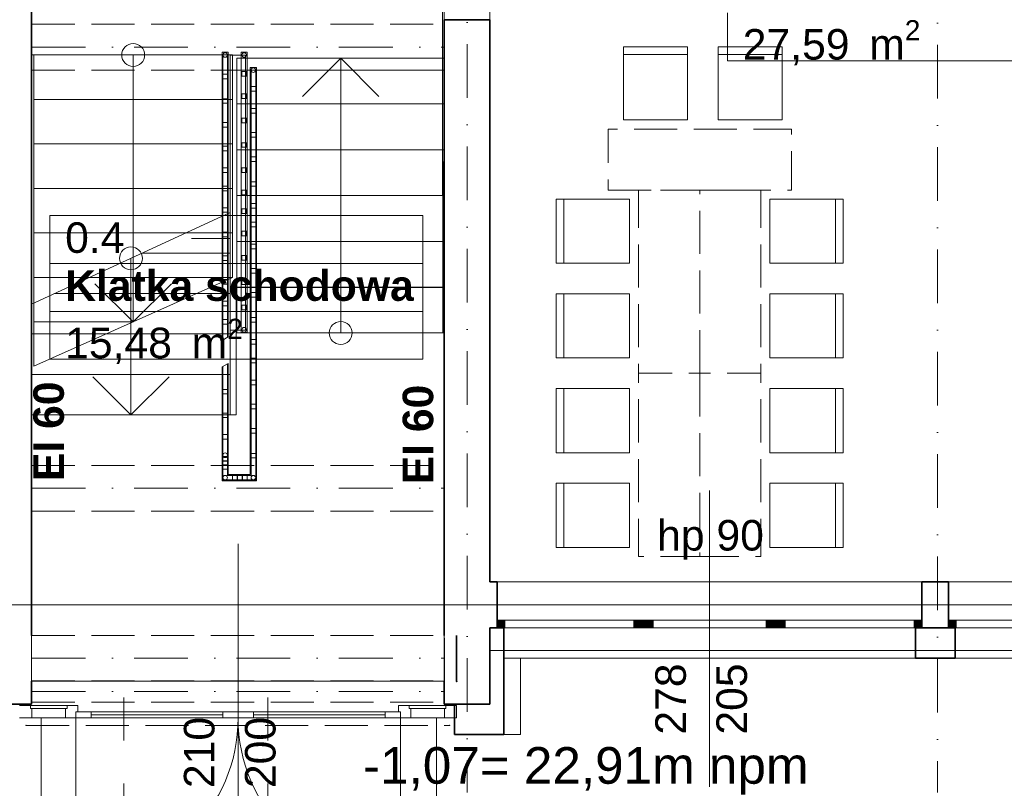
# Model space of a CAD drawing. Header units: millimetres. Extents: x -34676 to 172266, y 39940 to 476087.
# Tile 107 of 256: x 34911 to 41355, y 275791 to 280826. Entities that reach past the tile are written whole.
import ezdxf

# ---------------------------------------------------------------- set-up
doc = ezdxf.new("R2010")
doc.units = ezdxf.units.MM
doc.header["$MEASUREMENT"] = 0
for name, pattern in [('Krawędzie ukryte', [3.912222, 2.822222, -1.09]), ('Kropki i Kreski', [6.702778, 3.527778, -1.763889, 0, -1.411111]), ('Przerywana', [5.644444, 2.822222, -2.822222])]:
    doc.linetypes.add(name, pattern=pattern)
for name, color, linetype in [('#podkład', 252, 'Continuous'), ('- A - ocieplenie', 7, 'Continuous'), ('- strefy pomieszczeń', 7, 'Continuous'), ('2D - Ogólne', 7, 'Continuous'), ('balustrada', 7, 'Continuous'), ('Drzwi Archicad', 7, 'Continuous'), ('Konstrukcja - Belki', 7, 'Continuous'), ('Konstrukcja - Przegroda Strukt.', 7, 'Continuous'), ('Konstrukcja - Siatka mod', 7, 'Continuous'), ('Konstrukcja - Stropy', 7, 'Continuous'), ('Konstrukcja - Ściany działowe', 7, 'Continuous'), ('Konstrukcja - Ściany nośne wew..P', 7, 'Continuous'), ('Konstrukcja - Ściany zewnętrzne', 7, 'Continuous'), ('Okna Archicada', 7, 'Continuous'), ('Opisy - Tekst', 7, 'Continuous'), ('Wnętrze - Umeblowanie', 7, 'Continuous'), ('Wymiarowanie - Poziomy', 7, 'Continuous'), ('Znaczniki - Przekroje', 7, 'Continuous'), ('Znaczniki drzwi Archicada', 7, 'Continuous'), ('Znaczniki okien Archicada', 7, 'Continuous')]:
    doc.layers.add(name, color=color, linetype=linetype)
doc.styles.add('STYL_AUTOMATYCZNY_1', font='arial.ttf')
doc.styles.add('STYL_AUTOMATYCZNY_2', font='arial.ttf')
doc.styles.add('STYL_AUTOMATYCZNY_4', font='arial.ttf')
doc.styles.add('STYL_AUTOMATYCZNY_7', font='txt')

# ---------------------------------------------------------------- blocks, each defined once
blk = doc.blocks.new('UHYGFFFF')
at = {"layer": 'Okna Archicada', "linetype": 'Continuous', "lineweight": 13}
for points in [[(37645.1, 383032.6), (37645.1, 382982.6), (37695.1, 382982.6), (37695.1, 383032.6)], [(38590.1, 382982.6), (38590.1, 383032.6), (38540.1, 383032.6), (38540.1, 382982.6)], [(38590.1, 383032.6), (38590.1, 382982.6), (38665.1, 382982.6), (38665.1, 383032.6)], [(39480.1, 382982.6), (39480.1, 383032.6), (39405.1, 383032.6), (39405.1, 382982.6)], [(39480.1, 383032.6), (39480.1, 382982.6), (39530.1, 382982.6), (39530.1, 383032.6)], [(40425.1, 382982.6), (40425.1, 383032.6), (40375.1, 383032.6), (40375.1, 382982.6)], [(40600.1, 382982.6), (40650.1, 382982.6), (40650.1, 383032.6), (40600.1, 383032.6)]]:
    blk.add_hatch(color=252, dxfattribs=at).paths.add_polyline_path(points)
at = {"layer": '- A - ocieplenie', "color": 252, "linetype": 'Continuous', "lineweight": 35, "ltscale": 100}
for p, q in [((37687.6, 382982.6), (37687.6, 382832.6)), ((40382.6, 382982.6), (40382.6, 382832.6)), ((40642.6, 382982.6), (40642.6, 382832.6)), ((37687.6, 382832.6), (37687.6, 382782.6)), ((40382.6, 382832.6), (40382.6, 382782.6)), ((40642.6, 382832.6), (40642.6, 382782.6))]:
    blk.add_line(p, q, dxfattribs=at)
at = {"layer": '- A - ocieplenie', "color": 252, "linetype": 'Continuous', "lineweight": 20, "ltscale": 100, "flags": 128}
for points in [[(37597.6, 382982.6), (37797.6, 382982.6)], [(37597.6, 382982.6), (37597.6, 382482.5)], [(43377.6, 382982.6), (37797.6, 382982.6)], [(37797.6, 382482.5), (37797.6, 382782.6)], [(37797.6, 382782.6), (43327.6, 382782.6)], [(37597.6, 382482.5), (37365.7, 382482.5)], [(37365.7, 382482.5), (37365.7, 382282.5)], [(37797.6, 382282.5), (37797.6, 382482.5)], [(37365.7, 382282.5), (37797.6, 382282.5)]]:
    blk.add_lwpolyline(points, dxfattribs=at)
at = {"layer": '- A - ocieplenie', "color": 252, "linetype": 'Continuous', "lineweight": 35, "ltscale": 100, "flags": 128}
for points in [[(37597.6, 382982.6), (37597.6, 382782.6)], [(37687.6, 382982.6), (37597.6, 382982.6)], [(40642.6, 382982.6), (40382.6, 382982.6)], [(37597.6, 382782.6), (37597.6, 382482.5)], [(37687.6, 382482.5), (37687.6, 382782.6)], [(40382.6, 382782.6), (40642.6, 382782.6)], [(37597.6, 382482.5), (37365.7, 382482.5)], [(37365.7, 382482.5), (37365.7, 382282.5)], [(37687.6, 382282.5), (37687.6, 382482.5)], [(37365.7, 382282.5), (37687.6, 382282.5)]]:
    blk.add_lwpolyline(points, dxfattribs=at)
at = {"layer": '- strefy pomieszczeń', "color": 252, "linetype": 'Continuous', "lineweight": 13, "ltscale": 100}
for p, q in [((39152.3, 386696.9), (39152.3, 387011.2)), ((42782.3, 386696.9), (39152.3, 386696.9)), ((34717.1, 385684), (37157.7, 385684)), ((34717.1, 385369.7), (34717.1, 385684)), ((37157.7, 385684), (37157.7, 385369.7)), ((37157.7, 385369.7), (34717.1, 385369.7)), ((34717.1, 385369.7), (37157.7, 385369.7)), ((34717.1, 385055.4), (34717.1, 385369.7)), ((37157.7, 385369.7), (37157.7, 385055.4)), ((37157.7, 385055.4), (34717.1, 385055.4)), ((34717.1, 385055.4), (37157.7, 385055.4)), ((34717.1, 384741.1), (34717.1, 385055.4)), ((37157.7, 385055.4), (37157.7, 384741.1)), ((37157.7, 384741.1), (34717.1, 384741.1))]:
    blk.add_line(p, q, dxfattribs=at)
at = {"color": 252, "linetype": 'Continuous', "lineweight": 18, "ltscale": 100}
for p, q in [((35912.6, 386734.6), (34612.6, 386734.6)), ((34612.6, 386734.6), (34612.6, 386443.3)), ((35262.6, 386734.6), (35262.6, 386443.3)), ((35912.6, 386443.3), (35912.6, 386734.6)), ((37301.3, 386713.7), (35941.3, 386713.7)), ((35941.3, 386713.7), (35941.3, 386413.7)), ((36371.3, 386463.7), (36621.3, 386713.7)), ((36621.3, 386413.7), (36621.3, 386713.7)), ((36621.3, 386713.7), (36871.3, 386463.7)), ((37301.3, 386413.7), (37301.3, 386713.7)), ((34612.6, 386443.3), (35912.6, 386443.3)), ((35912.6, 386443.3), (34612.6, 386443.3)), ((34612.6, 386443.3), (34612.6, 386151.9)), ((35262.6, 386443.3), (35262.6, 384986.6)), ((35912.6, 386151.9), (35912.6, 386443.3)), ((37301.3, 386413.7), (35941.3, 386413.7)), ((35941.3, 386413.7), (35941.3, 386113.7)), ((35941.3, 386413.7), (37301.3, 386413.7)), ((36621.3, 385213.7), (36621.3, 386413.7)), ((37301.3, 386113.7), (37301.3, 386413.7)), ((34612.6, 386151.9), (35912.6, 386151.9)), ((35912.6, 386151.9), (34612.6, 386151.9)), ((34612.6, 386151.9), (34612.6, 385860.6)), ((35912.6, 385860.6), (35912.6, 386151.9)), ((37301.3, 386113.7), (35941.3, 386113.7)), ((35941.3, 386113.7), (35941.3, 385813.7)), ((35941.3, 386113.7), (37301.3, 386113.7)), ((37301.3, 385813.7), (37301.3, 386113.7)), ((34612.6, 385860.6), (35912.6, 385860.6)), ((35912.6, 385860.6), (34612.6, 385860.6)), ((34612.6, 385860.6), (34612.6, 385569.3)), ((35912.6, 385569.3), (35912.6, 385860.6)), ((37301.3, 385813.7), (35941.3, 385813.7)), ((35941.3, 385813.7), (35941.3, 385513.7)), ((35941.3, 385813.7), (37301.3, 385813.7)), ((37301.3, 385513.7), (37301.3, 385813.7)), ((35897.6, 385703.1), (34597.6, 385102)), ((35895.9, 385702.3), (35897.6, 385702.3)), ((35897.6, 385702.3), (35895.9, 385702.3)), ((35897.6, 385702.3), (35897.6, 385703.1)), ((35897.6, 385437.3), (35897.6, 385702.3)), ((34612.6, 385569.3), (35912.6, 385569.3)), ((35912.6, 385569.3), (34612.6, 385569.3)), ((34612.6, 385569.3), (34612.6, 385277.9)), ((35912.6, 385277.9), (35912.6, 385569.3)), ((37301.3, 385513.7), (35941.3, 385513.7)), ((35941.3, 385513.7), (35941.3, 385213.7)), ((35941.3, 385513.7), (37301.3, 385513.7)), ((37301.3, 385213.7), (37301.3, 385513.7)), ((35247.6, 385402.5), (35247.6, 384642.3)), ((35322.8, 385437.3), (35897.6, 385437.3)), ((35897.6, 385437.3), (35322.8, 385437.3)), ((35897.6, 385172.3), (35897.6, 385437.3)), ((34612.6, 385277.9), (35912.6, 385277.9)), ((35912.6, 385277.9), (34612.6, 385277.9)), ((34612.6, 385277.9), (34612.6, 384986.6)), ((35912.6, 385277.9), (34612.6, 384695.2)), ((35262.6, 384986.6), (35012.6, 385236.6)), ((35512.6, 385236.6), (35262.6, 384986.6)), ((37301.3, 385213.7), (35941.3, 385213.7)), ((35941.3, 385213.7), (35941.3, 384913.7)), ((35941.3, 385213.7), (37301.3, 385213.7)), ((36621.3, 384913.7), (36621.3, 385213.7)), ((37301.3, 384913.7), (37301.3, 385213.7)), ((34749.7, 385172.3), (35897.6, 385172.3)), ((35897.6, 385172.3), (34749.7, 385172.3)), ((35897.6, 384907.3), (35897.6, 385172.3)), ((34597.6, 385102), (34597.6, 384907.3)), ((34612.6, 384986.6), (35262.6, 384986.6)), ((35262.6, 384986.6), (34612.6, 384986.6)), ((34612.6, 384986.6), (34612.6, 384695.2)), ((34597.6, 384907.3), (35897.6, 384907.3)), ((35897.6, 384907.3), (34597.6, 384907.3)), ((34597.6, 384907.3), (34597.6, 384642.3)), ((35897.6, 384642.3), (35897.6, 384907.3)), ((35941.3, 384913.7), (37301.3, 384913.7)), ((34597.6, 384642.3), (35897.6, 384642.3)), ((35897.6, 384642.3), (34597.6, 384642.3)), ((34597.6, 384642.3), (34597.6, 384377.3)), ((35247.6, 384377.3), (34997.6, 384627.3)), ((35247.6, 384642.3), (35247.6, 384377.3)), ((35497.6, 384627.3), (35247.6, 384377.3)), ((35897.6, 384377.3), (35897.6, 384642.3)), ((34597.6, 384377.3), (35897.6, 384377.3))]:
    blk.add_line(p, q, dxfattribs=at)
at = {"color": 252, "linetype": 'Continuous', "lineweight": 20, "ltscale": 100, "flags": 128}
for points in [[(37288, 386713.2), (37289.7, 384913.7)], [(37288, 386713.2), (37298, 386713.2)], [(37298, 386713.2), (37289.7, 384913.7)], [(37299.7, 384913.8), (37298, 386713.2)], [(37289.7, 384913.7), (37299.7, 384913.8)]]:
    blk.add_lwpolyline(points, dxfattribs=at)
at = {"color": 252, "linetype": 'Continuous', "lineweight": 18, "ltscale": 100}
for centre, start, end in [((35262.6, 386734.6), 0, 180), ((35262.6, 386734.6), 180, 0), ((35247.6, 385402.5), 0, 180), ((35247.6, 385402.5), 180, 0), ((36621.3, 384913.7), 0, 180), ((36621.3, 384913.7), 180, 0)]:
    blk.add_arc(centre, 75, start, end, dxfattribs=at)
at = {"layer": '2D - Ogólne', "color": 252, "linetype": 'Continuous', "lineweight": 13, "ltscale": 100, "flags": 128}
blk.add_lwpolyline([(35897.6, 386732.5), (35897.6, 384932.5), (35997.6, 384932.5), (35997.6, 386732.5)], close=True, dxfattribs=at)
blk.add_lwpolyline([(35897.6, 385532.5), (35644.1, 385532.5)], dxfattribs=at)
at = {"layer": 'balustrada', "color": 252, "linetype": 'Continuous', "lineweight": 18, "ltscale": 100}
for p, q in [((35884.6, 386752.4), (35844.6, 386752.4)), ((35844.6, 386752.4), (35844.6, 386734.6)), ((35884.6, 386734.6), (35884.6, 386752.4)), ((36009.3, 386752.4), (35969.3, 386752.4)), ((35969.3, 386752.4), (35969.3, 386734.6)), ((36009.3, 386734.6), (36009.3, 386752.4)), ((35844.6, 386734.6), (35844.6, 384864.2)), ((35884.6, 384887.3), (35884.6, 386734.6)), ((35969.3, 386734.6), (35969.3, 384934.6)), ((36009.3, 384934.6), (36009.3, 386734.6)), ((36064.3, 386635.8), (36034.3, 386635.8)), ((36034.3, 386635.8), (36034.3, 383980.7)), ((36064.3, 383950.7), (36064.3, 386635.8)), ((35844.6, 384864.2), (35884.6, 384887.3)), ((35969.3, 384934.6), (35969.3, 384916.7)), ((35969.3, 384916.7), (36009.3, 384916.7)), ((36009.3, 384916.7), (36009.3, 384934.6)), ((35879.6, 384711.2), (35849.6, 384693.9)), ((35849.6, 384693.9), (35849.6, 384112.5)), ((35879.6, 384112.5), (35879.6, 384711.2)), ((35849.6, 384112.5), (35849.6, 383950.7)), ((35879.6, 383980.7), (35879.6, 384112.5)), ((36034.3, 383980.7), (35879.6, 383980.7)), ((35849.6, 383950.7), (36064.3, 383950.7))]:
    blk.add_line(p, q, dxfattribs=at)
at = {"layer": 'balustrada', "color": 252, "linetype": 'Continuous', "lineweight": 13, "ltscale": 100}
for p, q in [((36069.3, 386653.1), (36029.3, 386653.1)), ((36029.3, 386653.1), (36029.3, 386635.8)), ((36029.3, 386635.8), (36029.3, 383985.7)), ((36069.3, 386635.8), (36069.3, 386653.1)), ((36069.3, 383945.7), (36069.3, 386635.8)), ((35884.6, 384714.1), (35844.6, 384691)), ((35844.6, 384691), (35844.6, 384112.5)), ((35884.6, 384112.5), (35884.6, 384714.1)), ((35844.6, 384112.5), (35844.6, 383945.7)), ((35884.6, 383985.7), (35884.6, 384112.5)), ((36029.3, 383985.7), (35884.6, 383985.7)), ((35844.6, 383945.7), (36069.3, 383945.7))]:
    blk.add_line(p, q, dxfattribs=at)
at = {"layer": 'balustrada', "color": 252, "linetype": 'Continuous', "lineweight": 18, "ltscale": 100, "flags": 128}
for points in [[(35849.6, 386734.6, 1), (35879.6, 386734.6, 1)], [(36004.3, 386734.6, 1), (35974.3, 386734.6, 1)], [(36064.3, 386635.8, 1), (36034.3, 386635.8, 1)], [(36004.3, 384934.6, 1), (35974.3, 384934.6, 1)], [(35849.6, 384112.5, 1), (35879.6, 384112.5, 1)], [(35849.6, 383965.7, 1), (35879.6, 383965.7, 1)], [(36049.3, 383950.7, 1), (36049.3, 383980.7, 1)]]:
    blk.add_lwpolyline(points, format="xyb", close=True, dxfattribs=at)
blk.add_lwpolyline([(35879.6, 386734.6), (35849.6, 386734.6), (35849.6, 384867.1), (35879.6, 384884.4)], close=True, dxfattribs=at)
at = {"layer": 'balustrada', "color": 252, "linetype": 'Continuous', "lineweight": 13, "ltscale": 100, "flags": 128}
for points in [[(35974.3, 386596), (36004.3, 386596), (36004.3, 386626), (35974.3, 386626)], [(35879.6, 386608.2), (35849.6, 386608.2), (35849.6, 386578.2), (35879.6, 386578.2)], [(36034.3, 386498.6), (36064.3, 386498.6), (36064.3, 386528.6), (36034.3, 386528.6)], [(35879.6, 386448), (35849.6, 386448), (35849.6, 386418), (35879.6, 386418)], [(35974.3, 386450.4), (36004.3, 386450.4), (36004.3, 386480.4), (35974.3, 386480.4)], [(36034.3, 386354.6), (36064.3, 386354.6), (36064.3, 386384.6), (36034.3, 386384.6)], [(35974.3, 386290.3), (36004.3, 386290.3), (36004.3, 386320.3), (35974.3, 386320.3)], [(35879.6, 386292.5), (35849.6, 386292.5), (35849.6, 386262.5), (35879.6, 386262.5)], [(36034.3, 386196.3), (36064.3, 386196.3), (36064.3, 386226.3), (36034.3, 386226.3)], [(35879.6, 386136.9), (35849.6, 386136.9), (35849.6, 386106.9), (35879.6, 386106.9)], [(35974.3, 386130.1), (36004.3, 386130.1), (36004.3, 386160.1), (35974.3, 386160.1)], [(36034.3, 386037.9), (36064.3, 386037.9), (36064.3, 386067.9), (36034.3, 386067.9)], [(35879.6, 385995.6), (35849.6, 385995.6), (35849.6, 385965.6), (35879.6, 385965.6)], [(35974.3, 385965.1), (36004.3, 385965.1), (36004.3, 385995.1), (35974.3, 385995.1)], [(35879.6, 385875.6), (35849.6, 385875.6), (35849.6, 385845.6), (35879.6, 385845.6)], [(35974.3, 385819.6), (36004.3, 385819.6), (36004.3, 385849.6), (35974.3, 385849.6)], [(36034.3, 385874.7), (36064.3, 385874.7), (36064.3, 385904.7), (36034.3, 385904.7)], [(35879.6, 385734.2), (35849.6, 385734.2), (35849.6, 385704.2), (35879.6, 385704.2)], [(35974.3, 385696), (36004.3, 385696), (36004.3, 385726), (35974.3, 385726)], [(36034.3, 385730.8), (36064.3, 385730.8), (36064.3, 385760.8), (36034.3, 385760.8)], [(36034.3, 385608.6), (36064.3, 385608.6), (36064.3, 385638.6), (36034.3, 385638.6)], [(35879.6, 385574), (35849.6, 385574), (35849.6, 385544), (35879.6, 385544)], [(35974.3, 385550.4), (36004.3, 385550.4), (36004.3, 385580.4), (35974.3, 385580.4)], [(36034.3, 385464.6), (36064.3, 385464.6), (36064.3, 385494.6), (36034.3, 385494.6)], [(35879.6, 385418.4), (35849.6, 385418.4), (35849.6, 385388.4), (35879.6, 385388.4)], [(35974.3, 385390.3), (36004.3, 385390.3), (36004.3, 385420.3), (35974.3, 385420.3)], [(36034.3, 385306.3), (36064.3, 385306.3), (36064.3, 385336.3), (36034.3, 385336.3)], [(35879.6, 385262.9), (35849.6, 385262.9), (35849.6, 385232.9), (35879.6, 385232.9)], [(35974.3, 385230.1), (36004.3, 385230.1), (36004.3, 385260.1), (35974.3, 385260.1)], [(36034.3, 385147.9), (36064.3, 385147.9), (36064.3, 385177.9), (36034.3, 385177.9)], [(35879.6, 385121.5), (35849.6, 385121.5), (35849.6, 385091.5), (35879.6, 385091.5)], [(35974.3, 385065.1), (36004.3, 385065.1), (36004.3, 385095.1), (35974.3, 385095.1)], [(36034.3, 384984.7), (36064.3, 384984.7), (36064.3, 385014.7), (36034.3, 385014.7)], [(35879.6, 385001.6), (35849.6, 385001.6), (35849.6, 384971.6), (35879.6, 384971.6)], [(36034.3, 384840.7), (36064.3, 384840.7), (36064.3, 384870.7), (36034.3, 384870.7)], [(36034.3, 384718.6), (36064.3, 384718.6), (36064.3, 384748.6), (36034.3, 384748.6)], [(36034.3, 384574.6), (36064.3, 384574.6), (36064.3, 384604.6), (36034.3, 384604.6)], [(35879.6, 384544.4), (35849.6, 384544.4), (35849.6, 384514.4), (35879.6, 384514.4)], [(36034.3, 384416.2), (36064.3, 384416.2), (36064.3, 384446.2), (36034.3, 384446.2)], [(35879.6, 384388.9), (35849.6, 384388.9), (35849.6, 384358.9), (35879.6, 384358.9)], [(35879.6, 384247.5), (35849.6, 384247.5), (35849.6, 384217.5), (35879.6, 384217.5)], [(36034.3, 384257.9), (36064.3, 384257.9), (36064.3, 384287.9), (36034.3, 384287.9)], [(36034.3, 384094.7), (36064.3, 384094.7), (36064.3, 384124.7), (36034.3, 384124.7)], [(35879.6, 384103.8), (35849.6, 384103.8), (35849.6, 384073.8), (35879.6, 384073.8)], [(35879.6, 384076.9), (35849.6, 384076.9), (35849.6, 384046.9), (35879.6, 384046.9)], [(35879.6, 384050.7), (35849.6, 384050.7), (35849.6, 384020.7), (35879.6, 384020.7)], [(35913.3, 383980.7), (35913.3, 383950.7), (35943.3, 383950.7), (35943.3, 383980.7)], [(35946.2, 383980.7), (35946.2, 383950.7), (35976.2, 383950.7), (35976.2, 383980.7)], [(35979.1, 383980.7), (35979.1, 383950.7), (36009.1, 383950.7), (36009.1, 383980.7)]]:
    blk.add_lwpolyline(points, close=True, dxfattribs=at)
at = {"layer": 'Drzwi Archicad', "color": 252, "linetype": 'Continuous', "lineweight": 35, "ltscale": 100}
blk.add_line((37379.4, 382632.5), (37379.4, 382932.5), dxfattribs=at)
at = {"layer": 'Drzwi Archicad', "color": 252, "linetype": 'Continuous', "lineweight": 13, "ltscale": 100}
for p, q in [((34589.4, 382472.5), (34519.4, 382472.5)), ((34589.4, 382454.5), (34589.4, 382472.5)), ((34599.4, 382454.5), (34589.4, 382454.5)), ((34599.4, 382392.5), (34599.4, 382454.5)), ((34599.4, 382454.5), (34819.4, 382454.5)), ((34829.4, 382454.5), (34819.4, 382454.5)), ((34819.4, 382454.5), (34819.4, 382392.5)), ((34829.4, 382472.5), (34829.4, 382454.5)), ((34899.4, 382472.5), (34829.4, 382472.5)), ((34887.4, 382392.5), (34887.4, 382432.5)), ((34887.4, 382432.5), (34899.4, 382432.5)), ((34887.4, 382432.5), (34987.4, 382432.5)), ((34887.4, 382392.5), (34887.4, 382432.5)), ((34899.4, 382432.5), (34899.4, 382472.5)), ((34987.4, 382432.5), (34987.4, 382392.5)), ((35849.4, 382392.5), (35849.4, 382432.5)), ((35849.4, 382432.5), (35949.4, 382432.5)), ((35949.4, 382432.5), (35949.4, 382392.5)), ((36049.4, 382432.5), (35949.4, 382432.5)), ((35949.4, 382432.5), (35949.4, 382392.5)), ((36049.4, 382392.5), (36049.4, 382432.5)), ((37011.4, 382432.5), (36911.4, 382432.5)), ((36911.4, 382432.5), (36911.4, 382392.5)), ((36999.4, 382472.5), (36999.4, 382432.5)), ((37069.4, 382472.5), (36999.4, 382472.5)), ((36999.4, 382432.5), (37011.4, 382432.5)), ((37011.4, 382432.5), (37011.4, 382392.5)), ((37011.4, 382392.5), (37011.4, 382432.5)), ((37069.4, 382454.5), (37069.4, 382472.5)), ((37079.4, 382454.5), (37069.4, 382454.5)), ((37079.4, 382392.5), (37079.4, 382454.5)), ((37299.4, 382454.5), (37079.4, 382454.5)), ((37309.4, 382454.5), (37299.4, 382454.5)), ((37299.4, 382454.5), (37299.4, 382392.5)), ((37379.4, 382472.5), (37309.4, 382472.5)), ((37309.4, 382472.5), (37309.4, 382454.5)), ((37379.4, 382392.5), (37379.4, 382472.5)), ((34519.4, 382392.5), (34599.4, 382392.5)), ((34599.4, 382392.5), (34819.4, 382392.5)), ((34819.4, 382392.5), (34887.4, 382392.5)), ((34887.4, 382392.5), (34887.4, 381330.5)), ((34987.4, 382392.5), (34887.4, 382392.5)), ((35849.4, 382412.5), (34987.4, 382412.5)), ((35949.4, 382392.5), (35849.4, 382392.5)), ((35949.4, 382392.5), (36049.4, 382392.5)), ((36049.4, 382412.5), (36911.4, 382412.5)), ((36911.4, 382392.5), (37011.4, 382392.5)), ((37011.4, 382392.5), (37011.4, 381330.5)), ((37011.4, 382392.5), (37079.4, 382392.5)), ((37079.4, 382392.5), (37299.4, 382392.5)), ((37299.4, 382392.5), (37379.4, 382392.5))]:
    blk.add_line(p, q, dxfattribs=at)
at = {"layer": 'Drzwi Archicad', "color": 252, "linetype": 'Continuous', "lineweight": 13, "ltscale": 100, "flags": 128}
for points in [[(34829.4, 382472.5), (34589.4, 382472.5), (34589.4, 382454.5), (34829.4, 382454.5)], [(34599.4, 382392.5), (34819.4, 382392.5), (34819.4, 382454.5), (34599.4, 382454.5)], [(35849.4, 382412.5), (34987.4, 382412.5), (34987.4, 382432.5), (35849.4, 382432.5)], [(36049.4, 382412.5), (36911.4, 382412.5), (36911.4, 382432.5), (36049.4, 382432.5)], [(37069.4, 382472.5), (37309.4, 382472.5), (37309.4, 382454.5), (37069.4, 382454.5)], [(37079.4, 382454.5), (37299.4, 382454.5), (37299.4, 382392.5), (37079.4, 382392.5)], [(35849.4, 382392.5), (34987.4, 382392.5), (34987.4, 382412.5), (35849.4, 382412.5)], [(36049.4, 382392.5), (36911.4, 382392.5), (36911.4, 382412.5), (36049.4, 382412.5)]]:
    blk.add_lwpolyline(points, close=True, dxfattribs=at)
at = {"layer": 'Drzwi Archicad', "color": 252, "linetype": 'Continuous', "lineweight": 13, "ltscale": 100}
for centre, start, end in [((34887.4, 382392.5), 270, 0), ((37011.4, 382392.5), 180, 270)]:
    blk.add_arc(centre, 1062, start, end, dxfattribs=at)
at = {"layer": 'Drzwi Archicad', "color": 252, "linetype": 'Continuous', "lineweight": 35, "ltscale": 100}
blk.add_point((37379.4, 382632.5), dxfattribs=at)
at = {"layer": 'Konstrukcja - Belki', "color": 252, "linetype": 'Krawędzie ukryte', "lineweight": 13, "ltscale": 100}
for p, q in [((34597.6, 386935.8), (37297.6, 386935.8)), ((34597.6, 386635.8), (34597.6, 386935.8)), ((37297.6, 386635.8), (37297.6, 386935.8)), ((34597.6, 386635.8), (37297.6, 386635.8)), ((34597.6, 384046.5), (37297.6, 384046.5)), ((34597.6, 383746.5), (34597.6, 384046.5)), ((37297.6, 383746.5), (37297.6, 384046.5)), ((34597.6, 383746.5), (37297.6, 383746.5)), ((34597.6, 382932.5), (37301.3, 382932.5)), ((34597.6, 382632.5), (34597.6, 382932.5)), ((37301.3, 382632.5), (37301.3, 382932.5)), ((34597.6, 382634.5), (37301.3, 382634.5)), ((34597.6, 382494.5), (34597.6, 382634.5)), ((34597.6, 382632.5), (37301.3, 382632.5)), ((37301.3, 382494.5), (37301.3, 382634.5)), ((34597.6, 382494.5), (37301.3, 382494.5))]:
    blk.add_line(p, q, dxfattribs=at)
at = {"layer": 'Konstrukcja - Belki', "color": 252, "linetype": 'Kropki i Kreski', "lineweight": 13, "ltscale": 100}
for p, q in [((34597.6, 386785.8), (37297.6, 386785.8)), ((34597.6, 383896.5), (37297.6, 383896.5)), ((34597.6, 382782.5), (37301.3, 382782.5)), ((34597.6, 382564.5), (37301.3, 382564.5))]:
    blk.add_line(p, q, dxfattribs=at)
at = {"layer": 'Konstrukcja - Przegroda Strukt.', "color": 252, "linetype": 'Krawędzie ukryte', "lineweight": 20, "ltscale": 100}
blk.add_line((34560.6, 382342.5), (37333.8, 382342.5), dxfattribs=at)
blk.add_line((34560.6, 382342.5), (37333.8, 382342.5), dxfattribs=at)
blk.add_line((34560.6, 382342.5), (37333.8, 382342.5), dxfattribs=at)
for p in [(34560.6, 382342.5), (34560.6, 382342.5), (34560.6, 382342.5), (37333.8, 382342.5), (37333.8, 382342.5), (37333.8, 382342.5)]:
    blk.add_point(p, dxfattribs=at)
at = {"layer": 'Konstrukcja - Siatka mod', "color": 252, "linetype": 'Kropki i Kreski', "lineweight": 13, "ltscale": 100}
for p, q in [((37447.6, 398873.3), (37447.6, 381903.8)), ((40527.6, 398868.6), (40527.6, 381903.8))]:
    blk.add_line(p, q, dxfattribs=at)
at = {"layer": 'Konstrukcja - Stropy', "color": 252, "linetype": 'Continuous', "lineweight": 13, "ltscale": 100, "flags": 128}
for points in [[(49317.6, 395762.6), (22777.6, 395762.6), (22777.6, 393161.4), (22777.6, 390344), (22777.6, 388030.6), (22777.6, 383282.6), (34297.6, 383282.6), (34297.6, 388332.6), (37597.6, 388332.6), (37597.6, 383282.6), (49317.6, 383282.6)], [(34597.6, 386734.6), (35897.6, 386734.6), (35897.6, 386635.8), (37297.6, 386635.8), (37297.6, 388332.6), (34597.6, 388332.6)], [(34597.6, 382632.5), (37297.6, 382632.5), (37297.6, 385212.5), (35937.4, 385212.5), (35937.4, 384377.3), (34597.6, 384377.3)], [(34659.4, 382392.5), (34659.4, 381392.5), (37247.6, 381392.5), (37247.6, 382392.5)]]:
    blk.add_lwpolyline(points, close=True, dxfattribs=at)
at = {"layer": 'Konstrukcja - Ściany działowe', "color": 252, "linetype": 'Continuous', "lineweight": 20, "ltscale": 100, "flags": 128}
for points in [[(37288, 388227.2), (37286.3, 388032.7), (37288, 386713.2)], [(37298, 388227.1), (37296.3, 388032.6), (37298, 386713.2)], [(37298, 386713.2), (37288, 386713.2)]]:
    blk.add_lwpolyline(points, dxfattribs=at)
at = {"layer": 'Konstrukcja - Ściany nośne wew..P', "color": 252, "linetype": 'Continuous', "lineweight": 35, "ltscale": 100}
for p, q in [((37297.6, 386965.9), (37597.6, 386965.9)), ((37379.4, 382632.5), (37379.4, 382932.5))]:
    blk.add_line(p, q, dxfattribs=at)
at = {"layer": 'Konstrukcja - Ściany nośne wew..P', "color": 252, "linetype": 'Continuous', "lineweight": 35, "ltscale": 100, "flags": 128}
for points in [[(34597.6, 382932.5), (34597.6, 388032.6)], [(37297.6, 386965.9), (37297.6, 382932.5)], [(37597.6, 383282.6), (37597.6, 386965.9)], [(37597.6, 382482.5), (37597.6, 382982.6)], [(34597.6, 382482.5), (34597.6, 382632.5)], [(37297.6, 382632.5), (37297.6, 382482.5)], [(34297.6, 382482.5), (34597.6, 382482.5)], [(37297.6, 382482.5), (37597.6, 382482.5)]]:
    blk.add_lwpolyline(points, dxfattribs=at)
at = {"layer": 'Konstrukcja - Ściany nośne wew..P', "color": 252, "linetype": 'Continuous', "lineweight": 35, "ltscale": 100}
blk.add_point((37379.4, 382632.5), dxfattribs=at)
at = {"layer": 'Konstrukcja - Ściany zewnętrzne', "color": 252, "linetype": 'Continuous', "lineweight": 35, "ltscale": 100}
for p, q in [((37645.1, 383032.6), (37645.1, 383282.6)), ((40425.1, 383032.6), (40425.1, 383282.6)), ((40600.1, 383032.6), (40600.1, 383282.6)), ((37645.1, 382982.6), (37645.1, 383032.6)), ((40425.1, 382982.6), (40425.1, 383032.6)), ((40600.1, 382982.6), (40600.1, 383032.6))]:
    blk.add_line(p, q, dxfattribs=at)
at = {"layer": 'Konstrukcja - Ściany zewnętrzne', "color": 252, "linetype": 'Continuous', "lineweight": 35, "ltscale": 100, "flags": 128}
for points in [[(37645.1, 383282.6), (37597.6, 383282.6)], [(40600.1, 383282.6), (40425.1, 383282.6)], [(37597.6, 382982.6), (37645.1, 382982.6)], [(40425.1, 382982.6), (40600.1, 382982.6)]]:
    blk.add_lwpolyline(points, dxfattribs=at)
at = {"layer": 'Konstrukcja - Ściany zewnętrzne', "color": 252, "linetype": 'Continuous', "lineweight": 13, "ltscale": 100, "flags": 128}
blk.add_lwpolyline([(49287.6, 382982.6), (49287.6, 382832.6), (37597.6, 382832.6), (37597.6, 382982.6)], close=True, dxfattribs=at)
blk.add_lwpolyline([(49287.6, 382982.6), (49287.6, 382832.6), (37597.6, 382832.6), (37597.6, 382982.6)], close=True, dxfattribs=at)
at = {"layer": 'Okna Archicada', "color": 252, "linetype": 'Continuous', "lineweight": 13, "ltscale": 100}
for p, q in [((37645.1, 383282.6), (40425.1, 383282.6)), ((43380.1, 383282.6), (40600.1, 383282.6)), ((20180, 383132.6), (49624.6, 383132.6)), ((37645.1, 383032.6), (37695.1, 383032.6)), ((37695.1, 383032.6), (37695.1, 382982.6)), ((37695.1, 383032.6), (38540.1, 383032.6)), ((38540.1, 382982.6), (38540.1, 383032.6)), ((38540.1, 383032.6), (38590.1, 383032.6)), ((38590.1, 383032.6), (38665.1, 383032.6)), ((38665.1, 383032.6), (38665.1, 382982.6)), ((38665.1, 383032.6), (39405.1, 383032.6)), ((39405.1, 382982.6), (39405.1, 383032.6)), ((39405.1, 383032.6), (39480.1, 383032.6)), ((39480.1, 383032.6), (39530.1, 383032.6)), ((39530.1, 383032.6), (39530.1, 382982.6)), ((39530.1, 383032.6), (40375.1, 383032.6)), ((40375.1, 382982.6), (40375.1, 383032.6)), ((40375.1, 383032.6), (40425.1, 383032.6)), ((40650.1, 383032.6), (40600.1, 383032.6)), ((40650.1, 382982.6), (40650.1, 383032.6)), ((41465.1, 383032.6), (40650.1, 383032.6)), ((37645.1, 382982.6), (40425.1, 382982.6)), ((37695.1, 382982.6), (37645.1, 382982.6)), ((40382.6, 382982.6), (37687.6, 382982.6)), ((38540.1, 382982.6), (37695.1, 382982.6)), ((38590.1, 382982.6), (38540.1, 382982.6)), ((38665.1, 382982.6), (38590.1, 382982.6)), ((39405.1, 382982.6), (38665.1, 382982.6)), ((39480.1, 382982.6), (39405.1, 382982.6)), ((39530.1, 382982.6), (39480.1, 382982.6)), ((40375.1, 382982.6), (39530.1, 382982.6)), ((40425.1, 382982.6), (40375.1, 382982.6)), ((43380.1, 382982.6), (40600.1, 382982.6)), ((40600.1, 382982.6), (40650.1, 382982.6)), ((43337.6, 382982.6), (40642.6, 382982.6)), ((40650.1, 382982.6), (41465.1, 382982.6)), ((40382.6, 382782.6), (37687.6, 382782.6)), ((43337.6, 382782.6), (40642.6, 382782.6))]:
    blk.add_line(p, q, dxfattribs=at)
at = {"layer": 'Okna Archicada', "color": 252, "linetype": 'Continuous', "lineweight": 35, "ltscale": 100}
for p, q in [((37645.1, 383032.6), (37645.1, 383282.6)), ((40425.1, 383032.6), (40425.1, 383282.6)), ((40600.1, 383032.6), (40600.1, 383282.6)), ((37645.1, 382982.6), (37645.1, 383032.6)), ((37645.1, 382982.6), (37645.1, 383032.6)), ((40425.1, 382982.6), (40425.1, 383032.6)), ((40425.1, 382982.6), (40425.1, 383032.6)), ((40600.1, 382982.6), (40600.1, 383032.6)), ((40600.1, 382982.6), (40600.1, 383032.6)), ((37687.6, 382982.6), (37687.6, 382832.6)), ((40382.6, 382982.6), (40382.6, 382832.6)), ((40642.6, 382982.6), (40642.6, 382832.6)), ((37687.6, 382832.6), (37687.6, 382782.6)), ((40382.6, 382832.6), (40382.6, 382782.6)), ((40642.6, 382832.6), (40642.6, 382782.6))]:
    blk.add_line(p, q, dxfattribs=at)
at = {"layer": 'Wnętrze - Umeblowanie', "color": 252, "linetype": 'Continuous', "lineweight": 13, "ltscale": 100}
for p, q in [((38471.2, 386738.9), (38891.2, 386738.9)), ((39091.2, 386738.9), (39511.2, 386738.9)), ((38081.3, 385369.9), (38081.3, 385789.9)), ((39860.1, 385369.9), (39860.1, 385789.9)), ((38081.3, 384749.9), (38081.3, 385169.9)), ((39860.1, 384749.9), (39860.1, 385169.9)), ((38081.3, 384548.9), (38081.3, 384128.9)), ((39860.1, 384548.9), (39860.1, 384128.9)), ((38081.3, 383928.9), (38081.3, 383508.9)), ((39860.1, 383928.9), (39860.1, 383508.9))]:
    blk.add_line(p, q, dxfattribs=at)
at = {"layer": 'Wnętrze - Umeblowanie', "color": 252, "linetype": 'Continuous', "lineweight": 13, "ltscale": 100, "flags": 128}
for points in [[(38471.2, 386308.9), (38891.2, 386308.9), (38891.2, 386788.9), (38471.2, 386788.9)], [(39091.2, 386308.9), (39511.2, 386308.9), (39511.2, 386788.9), (39091.2, 386788.9)], [(38511.3, 385369.9), (38511.3, 385789.9), (38031.3, 385789.9), (38031.3, 385369.9)], [(39430.1, 385369.9), (39430.1, 385789.9), (39910.1, 385789.9), (39910.1, 385369.9)], [(38511.3, 384749.9), (38511.3, 385169.9), (38031.3, 385169.9), (38031.3, 384749.9)], [(39430.1, 384749.9), (39430.1, 385169.9), (39910.1, 385169.9), (39910.1, 384749.9)], [(38511.3, 384548.9), (38511.3, 384128.9), (38031.3, 384128.9), (38031.3, 384548.9)], [(39430.1, 384548.9), (39430.1, 384128.9), (39910.1, 384128.9), (39910.1, 384548.9)], [(38511.3, 383928.9), (38511.3, 383508.9), (38031.3, 383508.9), (38031.3, 383928.9)], [(39430.1, 383928.9), (39430.1, 383508.9), (39910.1, 383508.9), (39910.1, 383928.9)]]:
    blk.add_lwpolyline(points, close=True, dxfattribs=at)
at = {"layer": 'Wnętrze - Umeblowanie', "color": 252, "linetype": 'Krawędzie ukryte', "lineweight": 13, "ltscale": 100, "flags": 128}
for points in [[(38370.7, 385849.4), (39570.7, 385849.4), (39570.7, 386249.4), (38370.7, 386249.4)], [(38970.7, 384649.4), (38970.7, 385849.4), (38570.7, 385849.4), (38570.7, 384649.4)], [(38970.7, 384649.4), (38970.7, 385849.4), (39370.7, 385849.4), (39370.7, 384649.4)], [(38970.7, 384649.4), (38970.7, 383449.4), (38570.7, 383449.4), (38570.7, 384649.4)], [(38970.7, 384649.4), (38970.7, 383449.4), (39370.7, 383449.4), (39370.7, 384649.4)]]:
    blk.add_lwpolyline(points, close=True, dxfattribs=at)
at = {"layer": 'Znaczniki - Przekroje', "color": 252, "linetype": 'Przerywana', "lineweight": 13, "ltscale": 100}
for p, q in [((35202, 382525.9), (35202, 381175.9)), ((36143.1, 382525.9), (36143.1, 381175.9))]:
    blk.add_line(p, q, dxfattribs=at)
at = {"layer": 'Znaczniki drzwi Archicada', "color": 252, "linetype": 'Continuous', "lineweight": 13, "ltscale": 100}
blk.add_line((35949.4, 381688.6), (35949.4, 383532.5), dxfattribs=at)
at = {"layer": 'Znaczniki okien Archicada', "color": 252, "linetype": 'Continuous', "lineweight": 13, "ltscale": 100}
blk.add_line((39035.1, 381939.8), (39035.1, 383882.6), dxfattribs=at)
at = {"layer": '- strefy pomieszczeń', "color": 252, "linetype": 'Continuous', "lineweight": 13, "char_height": 200, "attachment_point": 1}
for s, insert, style in [('\\A1;{\\pql;\\pt0,100;\\fArial|b0|i0|c238|p0;\\W1.000000;0.8\\fArial|b0|i0|c238|p0;\\W1.000000;\\A1{\\H.66x;\\S^  ;}\\fArial|b0|i0|c238|p0;\\W1.000000;\\fArial|b0|i0|c238|p0;\\W1.000000;\\A1{\\H.66x;\\S^  ;}}', (39252.3, 387594.1), 'STYL_AUTOMATYCZNY_1'), ('\\A1;{\\pql;\\pt0,100;\\fArial|b1|i0|c238|p0;\\W1.000000;Pracownia gier i symulacji\\fArial|b1|i0|c238|p0;\\W1.000000;\\A1{\\H.66x;\\S^  ;}\\fArial|b1|i0|c238|p0;\\W1.000000;\\fArial|b1|i0|c238|p0;\\W1.000000;\\A1{\\H.66x;\\S^  ;}}', (39252.3, 387279.8), 'STYL_AUTOMATYCZNY_2'), ('\\A1;{\\pql;\\pt0,100;\\fArial|b0|i0|c238|p0;\\W1.000000;27,59\\fArial|b0|i0|c238|p0;\\W1.000000;\\A1{\\H.66x;\\S^  ;}\\fArial|b0|i0|c238|p0;\\W1.000000; m\\fArial|b0|i0|c238|p0;\\W1.000000;\\A1{\\H.66x;\\S2^  ;}}', (39252.3, 386962.7), 'STYL_AUTOMATYCZNY_1'), ('\\A1;{\\pql;\\pt0,100;\\fArial|b0|i0|c238|p0;\\W1.000000;0.4\\fArial|b0|i0|c238|p0;\\W1.000000;\\A1{\\H.66x;\\S^  ;}\\fArial|b0|i0|c238|p0;\\W1.000000;\\fArial|b0|i0|c238|p0;\\W1.000000;\\A1{\\H.66x;\\S^  ;}}', (34817.1, 385638.3), 'STYL_AUTOMATYCZNY_1'), ('\\A1;{\\pql;\\pt0,100;\\fArial|b1|i0|c238|p0;\\W1.000000;Klatka schodowa\\fArial|b1|i0|c238|p0;\\W1.000000;\\A1{\\H.66x;\\S^  ;}\\fArial|b1|i0|c238|p0;\\W1.000000;\\fArial|b1|i0|c238|p0;\\W1.000000;\\A1{\\H.66x;\\S^  ;}}', (34817.1, 385324), 'STYL_AUTOMATYCZNY_2'), ('\\A1;{\\pql;\\pt0,100;\\fArial|b0|i0|c238|p0;\\W1.000000;15,48\\fArial|b0|i0|c238|p0;\\W1.000000;\\A1{\\H.66x;\\S^  ;}\\fArial|b0|i0|c238|p0;\\W1.000000; m\\fArial|b0|i0|c238|p0;\\W1.000000;\\A1{\\H.66x;\\S2^  ;}}', (34817.1, 385006.8), 'STYL_AUTOMATYCZNY_1')]:
    blk.add_mtext(s, dxfattribs=dict(at, insert=insert, style=style))
at = {"layer": 'Opisy - Tekst', "color": 252, "linetype": 'Continuous', "lineweight": 13, "char_height": 200, "attachment_point": 1, "rotation": 90, "style": 'STYL_AUTOMATYCZNY_7'}
for insert in [(34609, 383943.5), (37026.6, 383922.5)]:
    blk.add_mtext('\\A1;{\\pql;\\fHelvetica|b1|i0|c238|p0;\\W1.000000;EI 60}', dxfattribs=dict(at, insert=insert))
at = {"layer": 'Wymiarowanie - Poziomy', "color": 252, "linetype": 'Continuous', "lineweight": 13, "insert": (36767, 381888.4), "char_height": 240, "width": 2863.464, "attachment_point": 7, "style": 'STYL_AUTOMATYCZNY_4'}
blk.add_mtext('\\A1;{\\pql;\\fArial|b0|i0|c238|p0;\\W1.000000;-1,07= 22,91m npm}', dxfattribs=at)
at = {"layer": 'Znaczniki drzwi Archicada', "color": 252, "linetype": 'Continuous', "lineweight": 35, "char_height": 200, "attachment_point": 7, "rotation": 90, "style": 'STYL_AUTOMATYCZNY_1'}
for s, insert in [('\\A1;{\\pql;\\pt0;\\fArial|b0|i0|c238|p0;\\W1.000000;210\\fArial|b0|i0|c238|p0;\\W1.000000;\\A1{\\H.66x;\\S^  ;}\\fArial|b0|i0|c238|p0;\\W1.000000;\\fArial|b0|i0|c238|p0;\\W1.000000;}', (35852.8, 381932.5)), ('\\A1;{\\pql;\\pt0;\\fArial|b0|i0|c238|p0;\\W1.000000;200\\fArial|b0|i0|c238|p0;\\W1.000000;\\A1{\\H.66x;\\S^  ;}\\fArial|b0|i0|c238|p0;\\W1.000000;\\fArial|b0|i0|c238|p0;\\W1.000000;}', (36252.8, 381932.5))]:
    blk.add_mtext(s, dxfattribs=dict(at, insert=insert))
at = {"layer": 'Znaczniki okien Archicada', "color": 252, "linetype": 'Continuous', "lineweight": 15, "insert": (38691.9, 383428.1), "char_height": 200, "attachment_point": 7, "style": 'STYL_AUTOMATYCZNY_1'}
blk.add_mtext('\\A1;{\\pql;\\pt0;\\fArial|b0|i0|c238|p0;\\W1.000000;hp 90\\fArial|b0|i0|c238|p0;\\W1.000000;\\A1{\\H.66x;\\S^  ;}\\fArial|b0|i0|c238|p0;\\W1.000000;\\fArial|b0|i0|c238|p0;\\W1.000000;}', dxfattribs=at)
at = {"layer": 'Znaczniki okien Archicada', "color": 252, "linetype": 'Continuous', "lineweight": 15, "char_height": 200, "attachment_point": 7, "rotation": 90, "style": 'STYL_AUTOMATYCZNY_1'}
for s, insert in [('\\A1;{\\pql;\\pt0;\\fArial|b0|i0|c238|p0;\\W1.000000;278\\fArial|b0|i0|c238|p0;\\W1.000000;\\A1{\\H.66x;\\S^  ;}\\fArial|b0|i0|c238|p0;\\W1.000000;\\fArial|b0|i0|c238|p0;\\W1.000000;}', (38938.4, 382282.6)), ('\\A1;{\\pql;\\pt0;\\fArial|b0|i0|c238|p0;\\W1.000000;205\\fArial|b0|i0|c238|p0;\\W1.000000;\\A1{\\H.66x;\\S^  ;}\\fArial|b0|i0|c238|p0;\\W1.000000;\\fArial|b0|i0|c238|p0;\\W1.000000;}', (39338.4, 382282.6))]:
    blk.add_mtext(s, dxfattribs=dict(at, insert=insert))

msp = doc.modelspace()

# ---------------------------------------------------------------- block references
at = {"layer": '#podkład'}
msp.add_blockref('UHYGFFFF', (390.9, -106139.9), dxfattribs=at)

doc.saveas('drawing.dxf')
